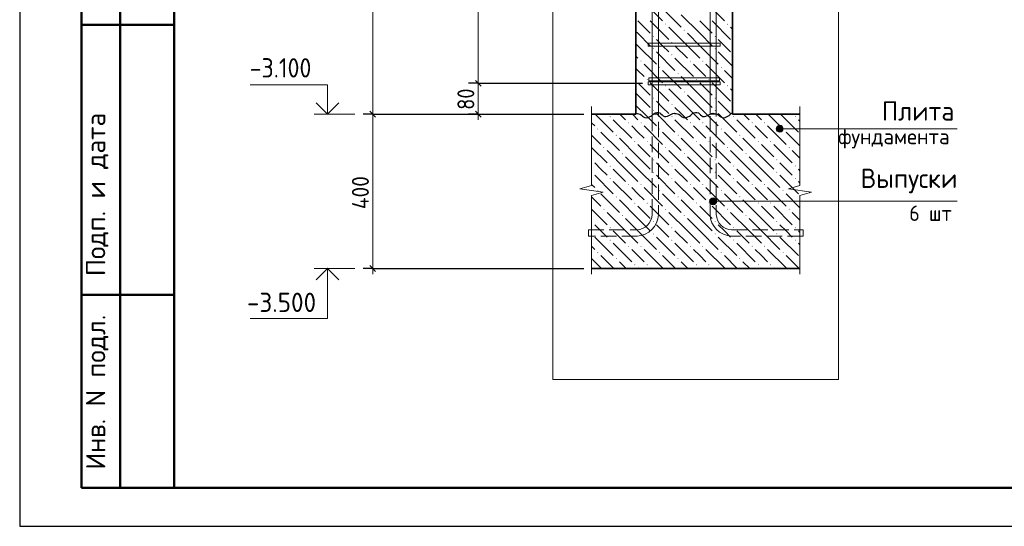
# Model space of a CAD drawing. Header units: millimetres. Extents: x 0 to 50400, y 0 to 35640.
# Tile 1 of 11: x 0 to 15308, y 0 to 7879. Entities that reach past the tile are written whole.
import ezdxf

# ---------------------------------------------------------------- set-up
doc = ezdxf.new("R2010")
doc.units = ezdxf.units.MM
doc.linetypes.add('______2', pattern=[324, 240, -84])
for name, color, linetype, lineweight in [('Standard', 7, 'Continuous', 25), ('Выпуски арматуры Г-обр.', 52, 'Continuous', 25), ('ЖБ Пилон', 7, 'Continuous', 35), ('ЖБ Плита Фундамента верхний уровень', 7, 'Continuous', 35), ('Позиционная метка диаметр_ шаг', 7, 'Continuous', 13), ('Позиционная метка линия выноска', 7, 'Continuous', 13), ('Примечания', 7, 'Continuous', 13), ('Размерная линия_ общее', 7, 'Continuous', 13)]:
    doc.layers.add(name, color=color, linetype=linetype, lineweight=lineweight)
doc.layers.add('Стена фоновая арматура Х1', color=7, linetype='______2', true_color=0xa0a0a0)
doc.layers.add('Стена Хомут', color=7, linetype='______2', true_color=0xa0a0a0)
doc.styles.add('ISOCPEUR', font='txt')

msp = doc.modelspace()

# ---------------------------------------------------------------- hatches: boundary and pattern name
at = {"layer": 'ЖБ Пилон', "linetype": 'Continuous', "lineweight": 18, "transparency": 33554687}
for points in [[(10036, 7811), (10044, 7819), (10051, 7811), (10044, 7803)], [(10996, 7811), (11004, 7819), (11011, 7811), (11004, 7803)], [(10324, 7715), (10332, 7723), (10339, 7715), (10332, 7707)], [(9844, 7619), (9852, 7627), (9859, 7619), (9852, 7611)], [(10132, 7523), (10140, 7531), (10147, 7523), (10140, 7515)], [(10804, 7619), (10812, 7627), (10819, 7619), (10812, 7611)], [(9844, 7427), (9852, 7435), (9859, 7427), (9852, 7419)], [(10804, 7427), (10812, 7435), (10819, 7427), (10812, 7419)], [(9652, 7235), (9660, 7243), (9667, 7235), (9660, 7227)], [(10132, 7331), (10140, 7339), (10147, 7331), (10140, 7323)], [(10420, 7235), (10428, 7243), (10435, 7235), (10428, 7227)], [(10612, 7235), (10620, 7243), (10627, 7235), (10620, 7227)], [(9940, 7139), (9948, 7147), (9955, 7139), (9948, 7131)], [(10228, 7043), (10236, 7051), (10243, 7043), (10236, 7035)], [(10900, 7139), (10908, 7147), (10915, 7139), (10908, 7131)], [(9748, 6947), (9756, 6955), (9763, 6947), (9756, 6939)], [(10516, 6947), (10524, 6955), (10531, 6947), (10524, 6939)], [(10708, 6947), (10716, 6955), (10723, 6947), (10716, 6939)], [(10036, 6851), (10044, 6859), (10051, 6851), (10044, 6843)], [(10324, 6755), (10332, 6763), (10339, 6755), (10332, 6747)], [(10996, 6851), (11004, 6859), (11011, 6851), (11004, 6843)], [(9844, 6659), (9852, 6667), (9859, 6659), (9852, 6651)], [(10804, 6659), (10812, 6667), (10819, 6659), (10812, 6651)], [(9844, 6467), (9852, 6475), (9859, 6467), (9852, 6459)], [(10132, 6563), (10140, 6571), (10147, 6563), (10140, 6555)], [(10804, 6467), (10812, 6475), (10819, 6467), (10812, 6459)]]:
    msp.add_hatch(color=7, dxfattribs=at).paths.add_polyline_path(points, flags=16)
at = {"layer": 'ЖБ Плита Фундамента верхний уровень', "linetype": 'Continuous', "lineweight": 18, "transparency": 33554687}
for points in [[(9172, 6371), (9180, 6379), (9187, 6371), (9180, 6363)], [(9460, 6275), (9468, 6283), (9475, 6275), (9468, 6267)], [(9652, 6275), (9660, 6283), (9667, 6275), (9660, 6267)], [(10132, 6371), (10140, 6379), (10147, 6371), (10140, 6363)], [(10420, 6275), (10428, 6283), (10435, 6275), (10428, 6267)], [(10612, 6275), (10620, 6283), (10627, 6275), (10620, 6267)], [(11092, 6371), (11100, 6379), (11107, 6371), (11100, 6363)], [(11380, 6275), (11388, 6283), (11395, 6275), (11388, 6267)], [(11572, 6275), (11580, 6283), (11587, 6275), (11580, 6267)], [(12052, 6371), (12060, 6379), (12067, 6371), (12060, 6363)], [(8980, 6179), (8988, 6187), (8995, 6179), (8988, 6171)], [(9940, 6179), (9948, 6187), (9955, 6179), (9948, 6171)], [(10900, 6179), (10908, 6187), (10915, 6179), (10908, 6171)], [(11860, 6179), (11868, 6187), (11875, 6179), (11868, 6171)], [(9268, 6083), (9276, 6091), (9283, 6083), (9276, 6075)], [(9556, 5987), (9564, 5995), (9571, 5987), (9564, 5979)], [(9748, 5987), (9756, 5995), (9763, 5987), (9756, 5979)], [(10228, 6083), (10236, 6091), (10243, 6083), (10236, 6075)], [(10516, 5987), (10524, 5995), (10531, 5987), (10524, 5979)], [(10708, 5987), (10716, 5995), (10723, 5987), (10716, 5979)], [(11188, 6083), (11196, 6091), (11203, 6083), (11196, 6075)], [(11476, 5987), (11484, 5995), (11491, 5987), (11484, 5979)], [(11668, 5987), (11676, 5995), (11683, 5987), (11676, 5979)], [(9076, 5891), (9084, 5899), (9091, 5891), (9084, 5883)], [(10036, 5891), (10044, 5899), (10051, 5891), (10044, 5883)], [(10996, 5891), (11004, 5899), (11011, 5891), (11004, 5883)], [(11956, 5891), (11964, 5899), (11971, 5891), (11964, 5883)], [(8891, 5706), (8892, 5707), (8899, 5699), (8892, 5691), (8891, 5692)], [(9364, 5795), (9372, 5803), (9379, 5795), (9372, 5787)], [(9844, 5699), (9852, 5707), (9859, 5699), (9852, 5691)], [(10324, 5795), (10332, 5803), (10339, 5795), (10332, 5787)], [(10804, 5699), (10812, 5707), (10819, 5699), (10812, 5691)], [(11284, 5795), (11292, 5803), (11299, 5795), (11292, 5787)], [(11764, 5699), (11772, 5707), (11779, 5699), (11772, 5691)], [(8891, 5514), (8892, 5515), (8899, 5507), (8892, 5499), (8891, 5500)], [(9172, 5603), (9180, 5611), (9187, 5603), (9180, 5595)], [(9844, 5507), (9852, 5515), (9859, 5507), (9852, 5499)], [(10132, 5603), (10140, 5611), (10147, 5603), (10140, 5595)], [(10804, 5507), (10812, 5515), (10819, 5507), (10812, 5499)], [(11092, 5603), (11100, 5611), (11107, 5603), (11100, 5595)], [(11764, 5507), (11772, 5515), (11779, 5507), (11772, 5499)], [(12052, 5603), (12060, 5611), (12067, 5603), (12060, 5595)], [(9172, 5411), (9180, 5419), (9187, 5411), (9180, 5403)], [(10132, 5411), (10140, 5419), (10147, 5411), (10140, 5403)], [(11092, 5411), (11100, 5419), (11107, 5411), (11100, 5403)], [(12052, 5411), (12060, 5419), (12067, 5411), (12060, 5403)], [(8980, 5219), (8988, 5227), (8995, 5219), (8988, 5211)], [(9460, 5315), (9468, 5323), (9475, 5315), (9468, 5307)], [(9652, 5315), (9660, 5323), (9667, 5315), (9660, 5307)], [(9940, 5219), (9948, 5227), (9955, 5219), (9948, 5211)], [(10420, 5315), (10428, 5323), (10435, 5315), (10428, 5307)], [(10612, 5315), (10620, 5323), (10627, 5315), (10620, 5307)], [(10900, 5219), (10908, 5227), (10915, 5219), (10908, 5211)], [(11380, 5315), (11388, 5323), (11395, 5315), (11388, 5307)], [(11572, 5315), (11580, 5323), (11587, 5315), (11580, 5307)], [(11860, 5219), (11868, 5227), (11875, 5219), (11868, 5211)], [(9268, 5123), (9276, 5131), (9283, 5123), (9276, 5115)], [(10228, 5123), (10236, 5131), (10243, 5123), (10236, 5115)], [(11188, 5123), (11196, 5131), (11203, 5123), (11196, 5115)], [(9076, 4931), (9084, 4939), (9091, 4931), (9084, 4923)], [(9556, 5027), (9564, 5035), (9571, 5027), (9564, 5019)], [(9748, 5027), (9756, 5035), (9763, 5027), (9756, 5019)], [(10036, 4931), (10044, 4939), (10051, 4931), (10044, 4923)], [(10516, 5027), (10524, 5035), (10531, 5027), (10524, 5019)], [(10708, 5027), (10716, 5035), (10723, 5027), (10716, 5019)], [(10996, 4931), (11004, 4939), (11011, 4931), (11004, 4923)], [(11476, 5027), (11484, 5035), (11491, 5027), (11484, 5019)], [(11668, 5027), (11676, 5035), (11683, 5027), (11676, 5019)], [(11956, 4931), (11964, 4939), (11971, 4931), (11964, 4923)], [(8891, 4746), (8892, 4747), (8899, 4739), (8892, 4731), (8891, 4732)], [(9364, 4835), (9372, 4843), (9379, 4835), (9372, 4827)], [(9844, 4739), (9852, 4747), (9859, 4739), (9852, 4731)], [(10324, 4835), (10332, 4843), (10339, 4835), (10332, 4827)], [(10804, 4739), (10812, 4747), (10819, 4739), (10812, 4731)], [(11284, 4835), (11292, 4843), (11299, 4835), (11292, 4827)], [(11764, 4739), (11772, 4747), (11779, 4739), (11772, 4731)], [(9172, 4643), (9180, 4651), (9187, 4643), (9180, 4635)], [(10132, 4643), (10140, 4651), (10147, 4643), (10140, 4635)], [(11092, 4643), (11100, 4651), (11107, 4643), (11100, 4635)], [(12052, 4643), (12060, 4651), (12067, 4643), (12060, 4635)], [(8891, 4554), (8892, 4555), (8899, 4547), (8892, 4539), (8891, 4540)], [(9172, 4451), (9180, 4459), (9187, 4451), (9180, 4443)], [(9844, 4547), (9852, 4555), (9859, 4547), (9852, 4539)], [(10132, 4451), (10140, 4459), (10147, 4451), (10140, 4443)], [(10804, 4547), (10812, 4555), (10819, 4547), (10812, 4539)], [(11092, 4451), (11100, 4459), (11107, 4451), (11100, 4443)], [(11764, 4547), (11772, 4555), (11779, 4547), (11772, 4539)], [(12052, 4451), (12060, 4459), (12067, 4451), (12060, 4443)], [(9460, 4355), (9468, 4363), (9475, 4355), (9468, 4347)], [(9652, 4355), (9660, 4363), (9667, 4355), (9660, 4347)], [(10420, 4355), (10428, 4363), (10435, 4355), (10428, 4347)], [(10612, 4355), (10620, 4363), (10627, 4355), (10620, 4347)], [(11380, 4355), (11388, 4363), (11395, 4355), (11388, 4347)], [(11572, 4355), (11580, 4363), (11587, 4355), (11580, 4347)], [(8980, 4259), (8988, 4267), (8995, 4259), (8988, 4251)], [(9268, 4163), (9276, 4171), (9283, 4163), (9276, 4155)], [(9940, 4259), (9948, 4267), (9955, 4259), (9948, 4251)], [(10228, 4163), (10236, 4171), (10243, 4163), (10236, 4155)], [(10900, 4259), (10908, 4267), (10915, 4259), (10908, 4251)], [(11188, 4163), (11196, 4171), (11203, 4163), (11196, 4155)], [(11860, 4259), (11868, 4267), (11875, 4259), (11868, 4251)], [(9556, 4067), (9564, 4075), (9571, 4067), (9564, 4059)], [(9748, 4067), (9756, 4075), (9763, 4067), (9756, 4059)], [(10516, 4067), (10524, 4075), (10531, 4067), (10524, 4059)], [(10708, 4067), (10716, 4075), (10723, 4067), (10716, 4059)], [(11476, 4067), (11484, 4075), (11491, 4067), (11484, 4059)], [(11668, 4067), (11676, 4075), (11683, 4067), (11676, 4059)]]:
    msp.add_hatch(color=7, dxfattribs=at).paths.add_polyline_path(points, flags=16)
at = {"layer": 'Позиционная метка линия выноска', "linetype": 'Continuous', "lineweight": 13, "transparency": 33554687}
for points in [[(11770, 6156), (11770, 6210), (11762, 6183)], [(11770, 6210), (11789, 6136), (11789, 6229)], [(11770, 6210), (11770, 6156), (11789, 6136)], [(11789, 6229), (11816, 6129), (11816, 6237)], [(11789, 6229), (11789, 6136), (11816, 6129)], [(11816, 6237), (11816, 6129), (11843, 6136)], [(11816, 6237), (11843, 6136), (11843, 6229)], [(11843, 6229), (11843, 6136), (11863, 6156)], [(11843, 6229), (11863, 6156), (11863, 6210)], [(11863, 6210), (11863, 6156), (11870, 6183)], [(10735, 5028), (10735, 5082), (10727, 5055)], [(10735, 5082), (10754, 5009), (10754, 5102)], [(10735, 5082), (10735, 5028), (10754, 5009)], [(10754, 5102), (10781, 5001), (10781, 5109)], [(10754, 5102), (10754, 5009), (10781, 5001)], [(10781, 5109), (10781, 5001), (10808, 5009)], [(10781, 5109), (10808, 5009), (10808, 5102)], [(10808, 5102), (10808, 5009), (10828, 5028)], [(10808, 5102), (10828, 5028), (10828, 5082)], [(10828, 5082), (10828, 5028), (10835, 5055)]]:
    msp.add_hatch(color=7, dxfattribs=at).paths.add_polyline_path(points)

# ---------------------------------------------------------------- linework, layer by layer
at = {"layer": 'Standard', "color": 7, "linetype": 'Continuous', "lineweight": 25, "transparency": 33554687}
msp.add_line((2400, 35040), (2400, 1270), dxfattribs=at)
at = {"layer": 'Standard', "color": 7, "linetype": 'Continuous', "lineweight": 50, "transparency": 33554687}
for p, q in [((960, 600), (960, 10800)), ((960, 600), (960, 10800)), ((1560, 600), (1560, 10800)), ((960, 7800), (2400, 7800)), ((960, 3600), (2400, 3600)), ((2400, 600), (960, 600))]:
    msp.add_line(p, q, dxfattribs=at)
at = {"layer": 'Standard', "color": 7, "linetype": 'Continuous', "lineweight": 13, "transparency": 33554687}
for p, q in [((5212, 6410), (4576, 6410)), ((5212, 4010), (4576, 4010))]:
    msp.add_line(p, q, dxfattribs=at)
at = {"layer": 'Standard', "color": 7, "linetype": 'Continuous', "lineweight": 25, "transparency": 33554687}
msp.add_lwpolyline([(0, 0), (50400, 0), (50400, 35640), (0, 35640), (0, 0)], close=True, dxfattribs=at)
at = {"layer": 'Standard', "color": 7, "linetype": 'Continuous', "lineweight": 50, "transparency": 33554687}
msp.add_lwpolyline([(2400, 35040), (49800, 35040), (49800, 600), (2400, 600), (2400, 35040)], close=True, dxfattribs=at)
at = {"layer": 'Standard', "color": 254, "linetype": 'Continuous', "lineweight": 18, "true_color": 0xc4c4ff, "transparency": 33554687}
msp.add_lwpolyline([(8291, 2282), (12731, 2282), (12731, 32789), (8291, 32789), (8291, 2282)], dxfattribs=at)
at = {"layer": 'Standard', "color": 7, "linetype": 'Continuous', "lineweight": 13, "transparency": 33554687}
for points in [[(4785, 6410), (4785, 6866), (3585, 6866)], [(4785, 4010), (4785, 3230), (3585, 3230)]]:
    msp.add_lwpolyline(points, dxfattribs=at)
at = {"layer": 'Standard', "color": 7, "linetype": 'Continuous', "lineweight": 35, "transparency": 33554687}
for points in [[(4963, 6588), (4785, 6410), (4607, 6588)], [(4963, 3831), (4785, 4010), (4607, 3831)]]:
    msp.add_lwpolyline(points, dxfattribs=at)
at = {"layer": 'Выпуски арматуры Г-обр.', "color": 251, "linetype": '______2', "lineweight": 13, "true_color": 0x656565, "transparency": 33554687}
for points in [[(9929, 14390), (9929, 4843), (9921, 4783), (9900, 4720), (9868, 4662), (9828, 4615), (9781, 4575), (9723, 4543), (9660, 4522), (9600, 4514), (8843, 4514), (8843, 4610), (9593, 4610), (9639, 4616), (9684, 4631), (9726, 4654), (9760, 4683), (9789, 4717), (9812, 4759), (9827, 4804), (9833, 4849), (9833, 14390), (9929, 14390)], [(9929, 14390), (9929, 4843), (9921, 4783), (9900, 4720), (9868, 4662), (9828, 4615), (9781, 4575), (9723, 4543), (9660, 4522), (9600, 4514), (8843, 4514), (8843, 4610), (9593, 4610), (9639, 4616), (9684, 4631), (9726, 4654), (9760, 4683), (9789, 4717), (9812, 4759), (9827, 4804), (9833, 4849), (9833, 14390), (9929, 14390)], [(10829, 14390), (10829, 4849), (10836, 4804), (10851, 4759), (10874, 4717), (10903, 4683), (10937, 4654), (10979, 4631), (11024, 4616), (11069, 4610), (12179, 4610), (12179, 4514), (11063, 4514), (11002, 4522), (10940, 4543), (10882, 4575), (10835, 4615), (10795, 4662), (10763, 4720), (10742, 4783), (10733, 4843), (10733, 14390), (10829, 14390)], [(10829, 14390), (10829, 4849), (10836, 4804), (10851, 4759), (10874, 4717), (10903, 4683), (10937, 4654), (10979, 4631), (11024, 4616), (11069, 4610), (12179, 4610), (12179, 4514), (11063, 4514), (11002, 4522), (10940, 4543), (10882, 4575), (10835, 4615), (10795, 4662), (10763, 4720), (10742, 4783), (10733, 4843), (10733, 14390), (10829, 14390)]]:
    msp.add_lwpolyline(points, dxfattribs=at)
at = {"layer": 'ЖБ Пилон', "color": 7, "linetype": 'Continuous', "lineweight": 35, "transparency": 33554687}
for p, q in [((9581, 22850), (9581, 6410)), ((11081, 6410), (11081, 22850))]:
    msp.add_line(p, q, dxfattribs=at)
at = {"layer": 'ЖБ Пилон', "color": 9, "linetype": 'Continuous', "lineweight": 18, "true_color": 0xc7c7c7, "transparency": 33554687}
for p, q in [((9708, 8147), (9996, 7859)), ((10668, 8147), (10956, 7859)), ((9996, 8051), (10284, 7763)), ((9612, 7859), (9804, 7667)), ((9804, 7859), (10092, 7571)), ((10572, 7667), (10284, 7955)), ((10572, 7859), (10764, 7667)), ((10764, 7859), (11052, 7571)), ((9612, 7667), (9581, 7697)), ((9612, 7667), (9804, 7475)), ((10380, 7475), (10092, 7763)), ((10380, 7667), (10572, 7475)), ((10572, 7667), (10764, 7475)), ((11081, 7733), (11052, 7763)), ((9581, 7505), (9612, 7475)), ((9996, 7475), (9900, 7571)), ((10956, 7475), (10860, 7571)), ((9612, 7475), (9900, 7187)), ((9900, 7379), (10188, 7091)), ((10092, 7379), (9996, 7475)), ((10188, 7475), (10380, 7283)), ((10380, 7475), (10572, 7283)), ((10572, 7475), (10860, 7187)), ((10860, 7379), (11081, 7157)), ((11052, 7379), (10956, 7475)), ((9581, 7313), (9612, 7283)), ((10188, 7283), (10476, 6995)), ((9612, 7091), (9581, 7121)), ((9708, 6995), (9612, 7091)), ((9708, 7187), (9996, 6899)), ((9996, 7091), (10284, 6803)), ((10572, 7091), (10476, 7187)), ((10668, 6995), (10572, 7091)), ((10668, 7187), (10956, 6899)), ((10956, 7091), (11081, 6965)), ((9612, 6899), (9804, 6707)), ((9804, 6899), (10092, 6611)), ((10572, 6707), (10284, 6995)), ((10572, 6899), (10764, 6707)), ((10764, 6899), (11052, 6611)), ((9612, 6707), (9581, 6737)), ((10380, 6515), (10092, 6803)), ((11081, 6773), (11052, 6803)), ((9612, 6707), (9804, 6515)), ((9996, 6515), (9900, 6611)), ((10380, 6707), (10572, 6515)), ((10572, 6707), (10764, 6515)), ((10956, 6515), (10860, 6611)), ((9581, 6545), (9612, 6515)), ((9612, 6515), (9717, 6410)), ((10092, 6419), (9996, 6515)), ((10188, 6515), (10293, 6410)), ((10380, 6515), (10485, 6410)), ((10572, 6515), (10677, 6410)), ((11052, 6419), (10956, 6515)), ((9900, 6419), (9909, 6410)), ((10860, 6419), (10869, 6410))]:
    msp.add_line(p, q, dxfattribs=at)
at = {"layer": 'ЖБ Плита Фундамента верхний уровень', "color": 7, "linetype": 'Continuous', "lineweight": 35, "transparency": 33554687}
for p, q in [((9581, 6410), (8891, 6410)), ((12131, 6410), (11081, 6410)), ((8891, 4010), (12131, 4010))]:
    msp.add_line(p, q, dxfattribs=at)
at = {"layer": 'ЖБ Плита Фундамента верхний уровень', "color": 252, "linetype": 'Continuous', "lineweight": 18, "true_color": 0x8f8f8f, "transparency": 33554687}
for p, q in [((8949, 6410), (9228, 6131)), ((9228, 6323), (9516, 6035)), ((9333, 6410), (9420, 6323)), ((9525, 6410), (9612, 6323)), ((9717, 6410), (9900, 6227)), ((9909, 6410), (10188, 6131)), ((10188, 6323), (10476, 6035)), ((10293, 6410), (10380, 6323)), ((10485, 6410), (10572, 6323)), ((10677, 6410), (10860, 6227)), ((10869, 6410), (11148, 6131)), ((11148, 6323), (11436, 6035)), ((11253, 6410), (11340, 6323)), ((11445, 6410), (11532, 6323)), ((11637, 6410), (11820, 6227)), ((11829, 6410), (12108, 6131)), ((12108, 6323), (12131, 6299)), ((8891, 6275), (8940, 6227)), ((9036, 6131), (9324, 5843)), ((9612, 6131), (9516, 6227)), ((9708, 6035), (9612, 6131)), ((9708, 6227), (9996, 5939)), ((9996, 6131), (10284, 5843)), ((10572, 6131), (10476, 6227)), ((10668, 6035), (10572, 6131)), ((10668, 6227), (10956, 5939)), ((10956, 6131), (11244, 5843)), ((11532, 6131), (11436, 6227)), ((11628, 6035), (11532, 6131)), ((11628, 6227), (11916, 5939)), ((11916, 6131), (12131, 5915)), ((8891, 6083), (9036, 5939)), ((9612, 5747), (9324, 6035)), ((10572, 5747), (10284, 6035)), ((11532, 5747), (11244, 6035)), ((8891, 5891), (9132, 5651)), ((9420, 5555), (9132, 5843)), ((9612, 5939), (9804, 5747)), ((9804, 5939), (10092, 5651)), ((10380, 5555), (10092, 5843)), ((10572, 5939), (10764, 5747)), ((10764, 5939), (11052, 5651)), ((11340, 5555), (11052, 5843)), ((11532, 5939), (11724, 5747)), ((11724, 5939), (12012, 5651)), ((12131, 5723), (12012, 5843)), ((9420, 5747), (9612, 5555)), ((9612, 5747), (9804, 5555)), ((10380, 5747), (10572, 5555)), ((10572, 5747), (10764, 5555)), ((11340, 5747), (11532, 5555)), ((11532, 5747), (11724, 5555)), ((9036, 5555), (8940, 5651)), ((9132, 5459), (9036, 5555)), ((9228, 5555), (9420, 5363)), ((9420, 5555), (9612, 5363)), ((9612, 5555), (9900, 5267)), ((9996, 5555), (9900, 5651)), ((10092, 5459), (9996, 5555)), ((10188, 5555), (10380, 5363)), ((10380, 5555), (10572, 5363)), ((10572, 5555), (10860, 5267)), ((10956, 5555), (10860, 5651)), ((11052, 5459), (10956, 5555)), ((11148, 5555), (11340, 5363)), ((11340, 5555), (11532, 5363)), ((11532, 5555), (11820, 5267)), ((11916, 5555), (11820, 5651)), ((12012, 5459), (11916, 5555)), ((12108, 5555), (12131, 5531)), ((8940, 5459), (9228, 5171)), ((9228, 5363), (9516, 5075)), ((9900, 5459), (10188, 5171)), ((10188, 5363), (10476, 5075)), ((10860, 5459), (11148, 5171)), ((11148, 5363), (11436, 5075)), ((11820, 5459), (12108, 5171)), ((12108, 5363), (12131, 5339)), ((8891, 5315), (8940, 5267)), ((9612, 5171), (9516, 5267)), ((9708, 5267), (9996, 4979)), ((10572, 5171), (10476, 5267)), ((10668, 5267), (10956, 4979)), ((11532, 5171), (11436, 5267)), ((11628, 5267), (11916, 4979)), ((8891, 5123), (9036, 4979)), ((9036, 5171), (9324, 4883)), ((9612, 4787), (9324, 5075)), ((9708, 5075), (9612, 5171)), ((9996, 5171), (10284, 4883)), ((10572, 4787), (10284, 5075)), ((10668, 5075), (10572, 5171)), ((10956, 5171), (11244, 4883)), ((11532, 4787), (11244, 5075)), ((11628, 5075), (11532, 5171)), ((11916, 5171), (12131, 4955)), ((8891, 4931), (9132, 4691)), ((9612, 4979), (9804, 4787)), ((9804, 4979), (10092, 4691)), ((10572, 4979), (10764, 4787)), ((10764, 4979), (11052, 4691)), ((11532, 4979), (11724, 4787)), ((11724, 4979), (12012, 4691)), ((9420, 4595), (9132, 4883)), ((9420, 4787), (9612, 4595)), ((9612, 4787), (9804, 4595)), ((10380, 4595), (10092, 4883)), ((10380, 4787), (10572, 4595)), ((10572, 4787), (10764, 4595)), ((11340, 4595), (11052, 4883)), ((11340, 4787), (11532, 4595)), ((11532, 4787), (11724, 4595)), ((12131, 4763), (12012, 4883)), ((9036, 4595), (8940, 4691)), ((9132, 4499), (9036, 4595)), ((9228, 4595), (9420, 4403)), ((9420, 4595), (9612, 4403)), ((9612, 4595), (9900, 4307)), ((9996, 4595), (9900, 4691)), ((10092, 4499), (9996, 4595)), ((10188, 4595), (10380, 4403)), ((10380, 4595), (10572, 4403)), ((10572, 4595), (10860, 4307)), ((10956, 4595), (10860, 4691)), ((11052, 4499), (10956, 4595)), ((11148, 4595), (11340, 4403)), ((11340, 4595), (11532, 4403)), ((11532, 4595), (11820, 4307)), ((11916, 4595), (11820, 4691)), ((12012, 4499), (11916, 4595)), ((12108, 4595), (12131, 4571)), ((8940, 4499), (9228, 4211)), ((9900, 4499), (10188, 4211)), ((10860, 4499), (11148, 4211)), ((11820, 4499), (12108, 4211)), ((8891, 4355), (8940, 4307)), ((9228, 4403), (9516, 4115)), ((9612, 4211), (9516, 4307)), ((9708, 4307), (9996, 4019)), ((10188, 4403), (10476, 4115)), ((10572, 4211), (10476, 4307)), ((10668, 4307), (10956, 4019)), ((11148, 4403), (11436, 4115)), ((11532, 4211), (11436, 4307)), ((11628, 4307), (11916, 4019)), ((12108, 4403), (12131, 4379)), ((8891, 4163), (9036, 4019)), ((9036, 4211), (9237, 4010)), ((9708, 4115), (9612, 4211)), ((9996, 4211), (10197, 4010)), ((10668, 4115), (10572, 4211)), ((10956, 4211), (11157, 4010)), ((11628, 4115), (11532, 4211)), ((11916, 4211), (12117, 4010)), ((9429, 4010), (9324, 4115)), ((9612, 4019), (9621, 4010)), ((9804, 4019), (9813, 4010)), ((10389, 4010), (10284, 4115)), ((10572, 4019), (10581, 4010)), ((10764, 4019), (10773, 4010)), ((11349, 4010), (11244, 4115)), ((11532, 4019), (11541, 4010)), ((11724, 4019), (11733, 4010))]:
    msp.add_line(p, q, dxfattribs=at)
at = {"layer": 'Позиционная метка линия выноска', "color": 7, "linetype": 'Continuous', "lineweight": 13, "transparency": 33554687}
for p, q in [((11762, 6183), (11762, 6183)), ((11816, 6237), (11816, 6237)), ((11816, 6183), (14575, 6183)), ((11816, 6129), (11816, 6129)), ((11870, 6183), (11870, 6183)), ((10727, 5055), (10727, 5055)), ((10781, 5109), (10781, 5109)), ((10835, 5055), (10835, 5055)), ((10781, 5001), (10781, 5001))]:
    msp.add_line(p, q, dxfattribs=at)
msp.add_lwpolyline([(10781, 5055), (11580, 5055), (14575, 5055)], dxfattribs=at)
for centre in [(11816, 6183), (10781, 5055)]:
    msp.add_circle(centre, 54, dxfattribs=at)
at = {"layer": 'Примечания', "color": 7, "linetype": 'Continuous', "lineweight": 13, "transparency": 33554687}
for p, q in [((8891, 6530), (8891, 5303)), ((12131, 6530), (12131, 5303)), ((8891, 5303), (8711, 5251)), ((8711, 5251), (9071, 5199)), ((12131, 5303), (11951, 5251)), ((11951, 5251), (12311, 5199)), ((9071, 5199), (8891, 5146)), ((8891, 5146), (8891, 3920)), ((12311, 5199), (12131, 5146)), ((12131, 5146), (12131, 3920)), ((8891, 3920), (8891, 3920)), ((12131, 3920), (12131, 3920))]:
    msp.add_line(p, q, dxfattribs=at)
at = {"layer": 'Примечания', "color": 7, "linetype": 'Continuous', "lineweight": 25, "transparency": 33554687}
for points in [[(9581, 6420), (9604, 6420), (9628, 6417), (9649, 6409), (9667, 6396), (9682, 6380), (9699, 6367), (9721, 6359), (9745, 6355), (9768, 6360), (9790, 6368), (9811, 6378), (9829, 6391), (9845, 6405), (9862, 6418), (9883, 6429), (9905, 6435), (9929, 6434), (9953, 6428), (9970, 6415), (9986, 6400), (10003, 6386), (10023, 6376), (10047, 6374), (10070, 6379), (10091, 6388), (10112, 6399), (10133, 6409), (10153, 6418), (10177, 6423), (10181, 6423)], [(10181, 6420), (10204, 6420), (10228, 6417), (10249, 6409), (10267, 6396), (10282, 6380), (10299, 6367), (10321, 6359), (10345, 6355), (10368, 6360), (10390, 6368), (10411, 6378), (10429, 6391), (10445, 6405), (10462, 6418), (10483, 6429), (10505, 6435), (10529, 6434), (10553, 6428), (10570, 6415), (10586, 6400), (10603, 6386), (10623, 6376), (10647, 6374), (10670, 6379), (10691, 6388), (10712, 6399), (10733, 6409), (10753, 6418), (10777, 6423), (10781, 6423)], [(10781, 6420), (10804, 6420), (10828, 6417), (10849, 6409), (10867, 6396), (10882, 6380), (10899, 6367), (10921, 6359), (10945, 6355), (10968, 6360), (10990, 6368), (11011, 6378), (11029, 6391), (11045, 6405), (11062, 6418), (11081, 6428)]]:
    msp.add_lwpolyline(points, dxfattribs=at)
at = {"layer": 'Размерная линия_ общее', "color": 7, "linetype": 'Continuous', "lineweight": 13, "transparency": 33554687}
for p, q in [((5489, 22850), (5489, 6410)), ((7129, 6890), (7129, 14090)), ((7129, 6410), (7129, 6890)), ((5489, 6410), (5489, 4010)), ((7129, 6410), (7129, 6320)), ((5489, 4010), (5489, 3920))]:
    msp.add_line(p, q, dxfattribs=at)
at = {"layer": 'Размерная линия_ общее', "color": 7, "linetype": 'Continuous', "lineweight": -3, "transparency": 33554687}
for p, q in [((7129, 6890), (6979, 6890)), ((7129, 6890), (7279, 6890)), ((5489, 6410), (5339, 6410)), ((5489, 6410), (5639, 6410)), ((5489, 6410), (8771, 6410)), ((7129, 6410), (6979, 6410)), ((7129, 6410), (7279, 6410)), ((7129, 6410), (7129, 6410)), ((5489, 4010), (5339, 4010)), ((5489, 4010), (5639, 4010)), ((5489, 4010), (8771, 4010))]:
    msp.add_line(p, q, dxfattribs=at)
at = {"layer": 'Размерная линия_ общее', "color": 7, "linetype": 'Continuous', "lineweight": 25, "transparency": 33554687}
for p, q in [((7174, 6845), (7084, 6935)), ((5444, 6455), (5534, 6365)), ((7174, 6365), (7084, 6455)), ((5444, 4055), (5534, 3965))]:
    msp.add_line(p, q, dxfattribs=at)
at = {"layer": 'Размерная линия_ общее', "color": 7, "linetype": 'Continuous', "lineweight": -3, "transparency": 33554687}
msp.add_lwpolyline([(7129, 6890), (7777, 6890), (7777, 6890), (9685, 6890)], dxfattribs=at)
at = {"layer": 'Стена фоновая арматура Х1', "color": 7, "linetype": 'Continuous', "lineweight": 18, "transparency": 33554687}
for points in [[(9833, 6410), (9833, 23157), (9929, 23750), (9929, 32029), (10025, 32029), (10025, 23743), (9929, 23149), (9929, 6410), (9833, 6410)], [(10733, 6410), (10733, 23149), (10637, 23743), (10637, 32029), (10733, 32029), (10733, 23750), (10829, 23157), (10829, 6410), (10733, 6410)]]:
    msp.add_lwpolyline(points, dxfattribs=at)
at = {"layer": 'Стена Хомут', "color": 36, "linetype": 'Continuous', "lineweight": 13, "true_color": 0x6e3c1e, "transparency": 33554687}
for points in [[(9773, 7514), (10889, 7514), (10889, 7466), (9773, 7466), (9773, 7514)], [(9773, 6914), (10889, 6914), (10889, 6866), (9773, 6866), (9773, 6914)], [(9782, 6974), (10880, 6974), (10880, 6926), (9782, 6926), (9782, 6974)]]:
    msp.add_lwpolyline(points, dxfattribs=at)

# ---------------------------------------------------------------- texts
at = {"layer": 'Standard', "color": 7, "linetype": 'Continuous', "lineweight": 50, "transparency": 33554687, "char_height": 300, "attachment_point": 7, "rotation": 90, "style": 'ISOCPEUR'}
for s, insert, width in [('\\A1;{\\fISOCPEUR|i0|b0;\\H300.000000;\\W1.000000;\\C7;Подп. и дата}\\P', (1379, 3891), 2636.47), ('\\A1;{\\fISOCPEUR|i0|b0;\\H300.000000;\\W1.000000;\\C7;Инв. N подл.}\\P', (1379, 881), 2426.15)]:
    msp.add_mtext(s, dxfattribs=dict(at, insert=insert, width=width))
at = {"layer": 'ЖБ Пилон', "color": 7, "linetype": 'Continuous', "lineweight": 25, "transparency": 33554687, "char_height": 300, "attachment_point": 7, "style": 'ISOCPEUR'}
for s, insert, width in [('\\W0.90;-3.100', (3576, 6980), 1214.13), ('\\W0.95;-3.500', (3532, 3333), 1281.45)]:
    msp.add_mtext(s, dxfattribs=dict(at, insert=insert, width=width))
at = {"layer": 'Позиционная метка диаметр_ шаг', "color": 7, "linetype": 'Continuous', "lineweight": 25, "transparency": 33554687, "attachment_point": 7, "style": 'ISOCPEUR'}
for s, insert, char_height, width in [('\\W0.95;Плита', (13405, 6309), 300, 1311.99), ('\\W0.97;фундамента', (12725, 5877), 240, 1963.87), ('\\W0.96;Выпуски', (13075, 5181), 300, 1643.32), ('\\W0.94;6 шт', (13830, 4749), 240, 856.52)]:
    msp.add_mtext(s, dxfattribs=dict(at, insert=insert, char_height=char_height, width=width))
at = {"layer": 'Размерная линия_ общее', "color": 7, "linetype": 'Continuous', "lineweight": 25, "transparency": 33554687, "char_height": 264, "attachment_point": 7, "rotation": 90, "style": 'ISOCPEUR'}
for s, insert, width in [('\\W0.87;80', (7069, 6478), 484.71), ('\\W0.92;400', (5429, 4932), 701.33)]:
    msp.add_mtext(s, dxfattribs=dict(at, insert=insert, width=width))

doc.saveas('drawing.dxf')
